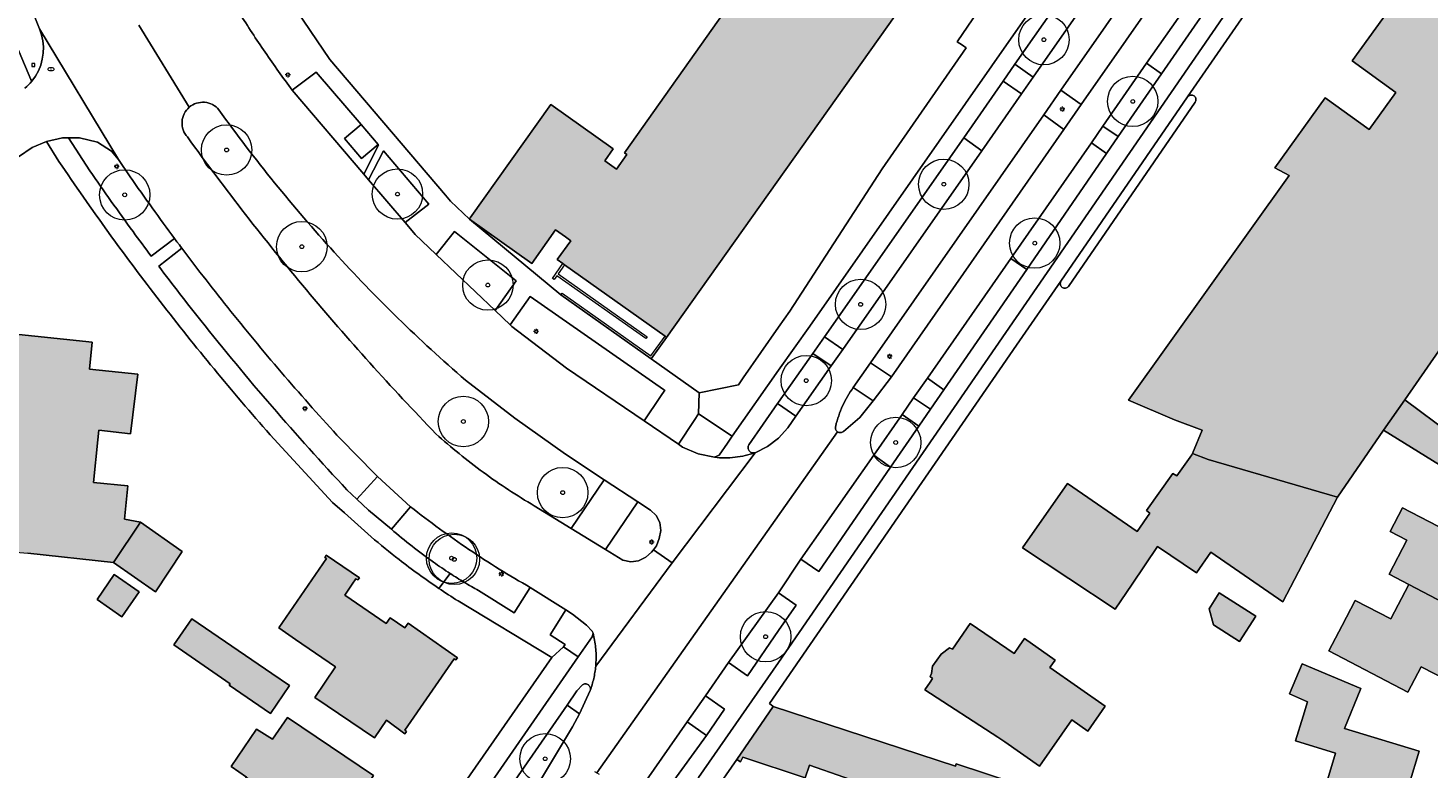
# Model space of a CAD drawing. Header units: metres. Extents: x 187482 to 189800, y 333582 to 335019.
# Tile 41 of 256: x 187926 to 188064, y 333859 to 333932. Entities that reach past the tile are written whole.
import ezdxf
from ezdxf.enums import TextEntityAlignment as Align

# ---------------------------------------------------------------- set-up
doc = ezdxf.new("R2010")
doc.units = ezdxf.units.M
doc.layers.get('0').update_dxf_attribs({"color": 252, "lineweight": 18})
for name, color, linetype, lineweight in [('B-WE-GR-BEPLANTING_CULTUUR_HEESTERS-GV', 252, 'Continuous', 18), ('B-WE-GR-BOOM-S', 252, 'Continuous', 18), ('B-WE-IE-MEUBILAIR-S', 252, 'Continuous', 18), ('B-WE-IE-TERREINAFSCHEIDING_KUNSTMATIG_MUUR-G', 252, 'IE-TERREINAFSCHEIDING_KUNSTMATIG-SO', 18), ('B-WE-OG-BEBOUWING-GV', 252, 'Continuous', 18), ('B-WE-OG-TERREIN_BEGROEID-GV', 252, 'Continuous', 18), ('B-WE-OG-TERREIN_ERF-GV', 252, 'Continuous', 18), ('B-WE-VH-GESLOTENVERHARDING_ASFALT-GV', 252, 'Continuous', 18), ('B-WE-VH-OPENVERHARDING_BETONSTRAATSTEEN-GV', 252, 'Continuous', 18), ('B-WE-VH-OPENVERHARDING_STRAATBAKSTEEN-GV', 252, 'Continuous', 18), ('B-WE-VH-OPENVERHARDING_TEGEL-GV', 252, 'Continuous', 18)]:
    doc.layers.add(name, color=color, linetype=linetype, lineweight=lineweight)
doc.layers.add('B-WE-OG-BEBOUWING-V', color=7, linetype='Continuous', lineweight=18, true_color=0xf0f0f0)
doc.styles.add('NLCS-ISO', font='NLCS-ISO.ttf')
doc.linetypes.add('IE-TERREINAFSCHEIDING_KUNSTMATIG-SO', pattern='A,4,[82,NLCS.SHX,S=0.75,R=90,X=0,Y=0],4,-2', length=10)

# ---------------------------------------------------------------- blocks, each defined once
blk = doc.blocks.new('SIE-MEUBILAIR_BORD_VERKEER-SO')
blk.add_lwpolyline([(-0.5625, -0.5625), (0.5625, -0.5625), (0.5625, 0.5625), (-0.5625, 0.5625)], close=True)
at = {"style": 'NLCS-ISO'}
blk.add_text('vb', height=0.75, dxfattribs=at).set_placement((0, 0), align=Align.MIDDLE_CENTER)
blk = doc.blocks.new('SIE-MEUBILAIR_PAAL_LICHTMAST-SO')
for points in [[(-0.62, 0), (-1, 0)], [(-0.71, 0.71), (-0.44, 0.44)], [(0, 1), (0, 0.62)], [(0.44, 0.44), (0.71, 0.71)], [(1, 0), (0.62, 0)], [(-0.71, -0.71), (-0.44, -0.44)], [(0, -0.62), (0, -1)], [(0.44, -0.44), (0.71, -0.71)]]:
    blk.add_lwpolyline(points)
blk.add_circle((0, 0), 0.5)
blk = doc.blocks.new('SIE-MEUBILAIR_PUT_RIOOLPUT-SO')
blk.add_ellipse((0, 0), major_axis=(1.25, 0), ratio=0.54)
at = {"style": 'NLCS-ISO'}
blk.add_text('ri', height=0.75, dxfattribs=at).set_placement((-0.04, 0.07), align=Align.MIDDLE_CENTER)
blk = doc.blocks.new('SGR-BOOM_GBKN-SO')
at = {"color": 0, "linetype": 'ByBlock', "lineweight": 18}
for radius in [2, 0.15]:
    blk.add_circle((0, 0), radius, dxfattribs=at)

msp = doc.modelspace()

# ---------------------------------------------------------------- hatches: boundary and pattern name
at = {"layer": 'B-WE-OG-BEBOUWING-V'}
h = msp.add_hatch(color=256, dxfattribs=at)
h.dxf.hatch_style = 1
h.paths.add_polyline_path([(187969.32, 333913.313), (187975.518, 333908.911), (187977.874, 333912.244), (187978.851, 333911.549), (187979.38, 333911.173), (187978.03, 333909.291), (187978.584, 333908.898), (187978.755, 333908.777), (187988.731, 333901.696), (187988.894, 333901.58), (188016.691, 333940.776), (188004.137, 333949.679), (187999.845, 333943.626), (188000.032, 333943.494), (188000.963, 333942.834), (187984.701, 333919.904), (187984.959, 333919.721), (187983.928, 333918.27), (187982.746, 333919.109), (187983.586, 333920.291), (187977.398, 333924.686), (187969.403, 333913.429)], flags=17)
h = msp.add_hatch(color=256, dxfattribs=at)
h.dxf.hatch_style = 1
h.paths.add_polyline_path([(188069.168, 333905.551), (188074.019, 333902.236), (188073.285, 333900.972), (188076.913, 333898.444), (188074.646, 333895.353), (188080.516, 333891.048), (188084.398, 333896.245), (188078.515, 333900.639), (188080.811, 333903.833), (188071.006, 333908.199)], flags=16)
h.paths.add_polyline_path([(188041.052, 333890.063), (188042.599, 333889.473), (188055.434, 333885.738), (188060.024, 333892.36), (188062.113, 333895.375), (188069.168, 333905.551), (188071.006, 333908.199), (188080.811, 333903.833), (188080.966, 333904.048), (188087.956, 333900.808), (188091.54, 333905.8), (188084.944, 333910.785), (188093.238, 333929.02), (188065.599, 333941.066), (188056.895, 333929.022), (188061.232, 333925.888), (188058.573, 333922.208), (188054.236, 333925.342), (188049.214, 333918.392), (188050.643, 333917.655), (188034.708, 333895.349), (188039.265, 333893.405), (188042.018, 333892.357)], flags=17)
h = msp.add_hatch(color=256, dxfattribs=at)
h.dxf.hatch_style = 1
h.paths.add_polyline_path([(188069.168, 333905.551), (188074.019, 333902.236), (188073.285, 333900.972), (188076.913, 333898.444), (188074.646, 333895.353), (188080.516, 333891.048), (188084.398, 333896.245), (188078.515, 333900.639), (188080.811, 333903.833), (188071.006, 333908.199)], flags=16)
h.paths.add_polyline_path([(188060.024, 333892.36), (188068.345, 333887.218), (188070.55, 333890.213), (188076.547, 333885.734), (188080.516, 333891.048), (188074.646, 333895.353), (188072.224, 333897.129), (188069.955, 333894.035), (188068.632, 333894.946), (188066.646, 333892.008), (188062.113, 333895.375)], flags=17)
h = msp.add_hatch(color=256, dxfattribs=at)
h.dxf.hatch_style = 1
h.paths.add_polyline_path([(187921.607, 333884.91), (187921.514, 333884.021), (187921.151, 333880.535), (187925.526, 333880.171), (187934.024, 333879.235), (187936.683, 333883.248), (187935.127, 333883.54), (187935.446, 333886.841), (187932.027, 333887.177), (187932.459, 333891.401), (187932.559, 333892.382), (187935.703, 333891.994), (187936.433, 333897.912), (187931.629, 333898.411), (187931.908, 333901.096), (187923.384, 333901.983)], flags=17)
h = msp.add_hatch(color=256, dxfattribs=at)
h.dxf.hatch_style = 1
h.paths.add_polyline_path([(188055.434, 333885.738), (188042.599, 333889.473), (188041.052, 333890.063), (188040.987, 333889.909), (188039.495, 333887.842), (188039.112, 333888.057), (188036.496, 333884.389), (188036.839, 333884.124), (188035.569, 333882.3), (188028.648, 333887.094), (188024.203, 333880.678), (188033.397, 333874.6), (188035.081, 333877.096), (188037.597, 333880.826), (188041.448, 333878.228), (188042.875, 333880.279), (188050.023, 333875.33)], flags=17)
h = msp.add_hatch(color=256, dxfattribs=at)
h.dxf.hatch_style = 1
h.paths.add_polyline_path([(188062.517, 333877.071), (188069.469, 333873.43), (188072.459, 333879.174), (188061.903, 333884.667), (188060.68, 333882.326), (188062.318, 333881.467), (188060.555, 333878.095)], flags=17)
h = msp.add_hatch(color=256, dxfattribs=at)
h.dxf.hatch_style = 1
h.paths.add_polyline_path([(187940.832, 333880.318), (187936.683, 333883.248), (187934.024, 333879.235), (187938.176, 333876.311)], flags=17)
h = msp.add_hatch(color=256, dxfattribs=at)
h.dxf.hatch_style = 1
h.paths.add_polyline_path([(187955.128, 333879.97), (187954.975, 333879.747), (187955.14, 333879.634), (187950.423, 333872.746), (187952.091, 333871.61), (187956.03, 333868.874), (187953.984, 333865.844), (187959.92, 333861.843), (187961.117, 333863.58), (187962.926, 333862.235), (187963.094, 333862.461), (187962.92, 333862.594), (187967.813, 333869.67), (187967.996, 333869.58), (187968.131, 333869.793), (187963.256, 333873.219), (187962.928, 333872.748), (187961.458, 333873.756), (187961.06, 333873.179), (187956.977, 333875.982), (187957.7, 333877.076), (187958.067, 333877.631), (187958.256, 333877.504), (187958.413, 333877.719)], flags=17)
h = msp.add_hatch(color=256, dxfattribs=at)
h.dxf.hatch_style = 1
h.paths.add_polyline_path([(187932.387, 333875.569), (187934.851, 333873.858), (187936.563, 333876.322), (187934.099, 333878.033)], flags=17)
h = msp.add_hatch(color=256, dxfattribs=at)
h.dxf.hatch_style = 1
h.paths.add_polyline_path([(188045.737, 333871.404), (188047.333, 333873.917), (188043.719, 333876.212), (188042.714, 333874.629), (188043.142, 333873.052)], flags=17)
h = msp.add_hatch(color=256, dxfattribs=at)
h.dxf.hatch_style = 1
h.paths.add_polyline_path([(188069.469, 333873.43), (188062.517, 333877.071), (188060.719, 333873.635), (188057.213, 333875.481), (188055.901, 333872.974), (188054.596, 333870.481), (188062.437, 333866.377), (188063.752, 333868.888), (188066.391, 333867.515)], flags=17)
h = msp.add_hatch(color=256, dxfattribs=at)
h.dxf.hatch_style = 1
h.paths.add_polyline_path([(187949.738, 333868.222), (187941.786, 333873.657), (187940.009, 333871.073), (187945.581, 333867.211), (187945.506, 333867.077), (187949.588, 333864.269), (187951.496, 333867.021)], flags=17)
h = msp.add_hatch(color=256, dxfattribs=at)
h.dxf.hatch_style = 1
h.paths.add_polyline_path([(188026.916, 333868.802), (188027.439, 333869.552), (188024.38, 333871.684), (188023.857, 333870.933), (188023.353, 333870.205), (188018.991, 333873.189), (188017.245, 333870.637), (188016.944, 333870.778), (188016.126, 333870.131), (188015.282, 333868.947), (188015.161, 333868.213), (188015.019, 333867.934), (188015.282, 333867.742), (188015.048, 333867.377), (188014.49, 333866.605), (188021.737, 333861.895), (188022.447, 333861.434), (188025.885, 333859.036), (188029.083, 333863.621), (188030.688, 333862.502), (188032.411, 333864.972)], flags=17)
h = msp.add_hatch(color=256, dxfattribs=at)
h.dxf.hatch_style = 1
h.paths.add_polyline_path([(188054.089, 333856.454), (188061.642, 333854.167), (188063.551, 333860.53), (188056.123, 333862.759), (188057.756, 333866.747), (188051.945, 333869.197), (188050.682, 333866.192), (188052.457, 333865.417), (188052.026, 333863.988), (188051.281, 333861.531), (188055.259, 333860.321)], flags=17)
h = msp.add_hatch(color=256, dxfattribs=at)
h.dxf.hatch_style = 1
h.paths.add_polyline_path([(188015.351, 333852.721), (188021.247, 333850.739), (188023.432, 333857.343), (188017.63, 333859.268), (188017.557, 333859.034), (187999.458, 333864.964), (187995.851, 333859.703), (187996.212, 333859.461), (187996.46, 333859.917), (188002.623, 333857.87), (188003.064, 333859.137), (188009.886, 333856.741), (188007.962, 333851.232), (188010.156, 333850.461), (188013.285, 333849.362), (188014.08, 333849.082)], flags=17)
h = msp.add_hatch(color=256, dxfattribs=at)
h.dxf.hatch_style = 1
h.paths.add_polyline_path([(187955.9, 333851.965), (187958.064, 333855.105), (187957.9, 333855.239), (187959.829, 333858.112), (187951.274, 333863.856), (187949.807, 333861.708), (187948.194, 333862.695), (187945.677, 333858.989), (187947.23, 333857.934)], flags=17)

# ---------------------------------------------------------------- linework, layer by layer
at = {"layer": 'B-WE-GR-BEPLANTING_CULTUUR_HEESTERS-GV', "flags": 128}
for points in [[(188033.576, 333943.167), (188023.447, 333928.677), (188025.249, 333927.397), (188035.352, 333941.851)], [(188032.178, 333922.526), (188033.693, 333921.5), (188037.991, 333927.741), (188036.508, 333928.794)], [(188004.565, 333901.649), (188006.371, 333900.39), (188020.168, 333920.103), (188018.369, 333921.393)], [(188023.036, 333909.413), (188024.614, 333908.319), (188032.523, 333919.818), (188031.03, 333920.887)], [(188003.394, 333899.978), (188000, 333895.141), (187999.904, 333895.004), (188000, 333894.938), (188001.722, 333893.759), (188005.206, 333898.741)], [(188014.757, 333897.543), (188013.395, 333895.592), (188015.075, 333894.45), (188016.399, 333896.375)], [(188013.902, 333892.765), (188012.26, 333893.936), (188009.434, 333889.891), (188011.112, 333888.703)], [(187995.041, 333869.302), (187996.909, 333868.001), (188000, 333872.487), (188001.733, 333875.002), (188000, 333876.225)], [(187971.603, 333854.385), (187973.417, 333853.128), (187976.564, 333857.982), (187979.569, 333862.924), (187980.257, 333864.225), (187979.016, 333865.079)], [(187990.944, 333863.436), (187992.834, 333862.067), (187994.63, 333864.69), (187992.764, 333866.01)]]:
    msp.add_lwpolyline(points, close=True, dxfattribs=at)
at = {"layer": 'B-WE-IE-TERREINAFSCHEIDING_KUNSTMATIG_MUUR-G', "ltscale": 0.2, "flags": 128}
for points in [[(187978.755, 333908.777), (187978.146, 333907.886), (187986.961, 333901.643), (187986.821, 333901.459), (187978.016, 333907.69), (187977.745, 333907.312), (187977.577, 333907.43), (187978.584, 333908.898)], [(187978.409, 333905.808), (187978.524, 333905.97), (187987.324, 333899.748), (187988.731, 333901.696)], [(187978.409, 333905.808), (187987.369, 333899.439), (187988.894, 333901.58)]]:
    msp.add_lwpolyline(points, dxfattribs=at)
at = {"layer": 'B-WE-OG-BEBOUWING-GV', "flags": 128}
for points in [[(187969.32, 333913.313), (187975.518, 333908.911), (187977.874, 333912.244), (187978.851, 333911.549), (187979.38, 333911.173), (187978.03, 333909.291), (187978.584, 333908.898), (187978.755, 333908.777), (187988.731, 333901.696), (187988.894, 333901.58), (188016.691, 333940.776), (188004.137, 333949.679), (187999.845, 333943.626), (188000.032, 333943.494), (188000.963, 333942.834), (187984.701, 333919.904), (187984.959, 333919.721), (187983.928, 333918.27), (187982.746, 333919.109), (187983.586, 333920.291), (187977.398, 333924.686), (187969.403, 333913.429)], [(188041.052, 333890.063), (188042.599, 333889.473), (188055.434, 333885.738), (188060.024, 333892.36), (188062.113, 333895.375), (188069.168, 333905.551), (188071.006, 333908.199), (188080.811, 333903.833), (188080.966, 333904.048), (188087.956, 333900.808), (188091.54, 333905.8), (188084.944, 333910.785), (188093.238, 333929.02), (188065.599, 333941.066), (188056.895, 333929.022), (188061.232, 333925.888), (188058.573, 333922.208), (188054.236, 333925.342), (188049.214, 333918.392), (188050.643, 333917.655), (188034.708, 333895.349), (188039.265, 333893.405), (188042.018, 333892.357)], [(187921.607, 333884.91), (187921.514, 333884.021), (187921.151, 333880.535), (187925.526, 333880.171), (187934.024, 333879.235), (187936.683, 333883.248), (187935.127, 333883.54), (187935.446, 333886.841), (187932.027, 333887.177), (187932.459, 333891.401), (187932.559, 333892.382), (187935.703, 333891.994), (187936.433, 333897.912), (187931.629, 333898.411), (187931.908, 333901.096), (187923.384, 333901.983)], [(188060.024, 333892.36), (188068.345, 333887.218), (188070.55, 333890.213), (188076.547, 333885.734), (188080.516, 333891.048), (188074.646, 333895.353), (188072.224, 333897.129), (188069.955, 333894.035), (188068.632, 333894.946), (188066.646, 333892.008), (188062.113, 333895.375)], [(188055.434, 333885.738), (188042.599, 333889.473), (188041.052, 333890.063), (188040.987, 333889.909), (188039.495, 333887.842), (188039.112, 333888.057), (188036.496, 333884.389), (188036.839, 333884.124), (188035.569, 333882.3), (188028.648, 333887.094), (188024.203, 333880.678), (188033.397, 333874.6), (188035.081, 333877.096), (188037.597, 333880.826), (188041.448, 333878.228), (188042.875, 333880.279), (188050.023, 333875.33)], [(188062.517, 333877.071), (188069.469, 333873.43), (188072.459, 333879.174), (188061.903, 333884.667), (188060.68, 333882.326), (188062.318, 333881.467), (188060.555, 333878.095)], [(187940.832, 333880.318), (187936.683, 333883.248), (187934.024, 333879.235), (187938.176, 333876.311)], [(187955.128, 333879.97), (187954.975, 333879.747), (187955.14, 333879.634), (187950.423, 333872.746), (187952.091, 333871.61), (187956.03, 333868.874), (187953.984, 333865.844), (187959.92, 333861.843), (187961.117, 333863.58), (187962.926, 333862.235), (187963.094, 333862.461), (187962.92, 333862.594), (187967.813, 333869.67), (187967.996, 333869.58), (187968.131, 333869.793), (187963.256, 333873.219), (187962.928, 333872.748), (187961.458, 333873.756), (187961.06, 333873.179), (187956.977, 333875.982), (187957.7, 333877.076), (187958.067, 333877.631), (187958.256, 333877.504), (187958.413, 333877.719)], [(187932.387, 333875.569), (187934.851, 333873.858), (187936.563, 333876.322), (187934.099, 333878.033)], [(188045.737, 333871.404), (188047.333, 333873.917), (188043.719, 333876.212), (188042.714, 333874.629), (188043.142, 333873.052)], [(188069.469, 333873.43), (188062.517, 333877.071), (188060.719, 333873.635), (188057.213, 333875.481), (188055.901, 333872.974), (188054.596, 333870.481), (188062.437, 333866.377), (188063.752, 333868.888), (188066.391, 333867.515)], [(187949.738, 333868.222), (187941.786, 333873.657), (187940.009, 333871.073), (187945.581, 333867.211), (187945.506, 333867.077), (187949.588, 333864.269), (187951.496, 333867.021)], [(188026.916, 333868.802), (188027.439, 333869.552), (188024.38, 333871.684), (188023.857, 333870.933), (188023.353, 333870.205), (188018.991, 333873.189), (188017.245, 333870.637), (188016.944, 333870.778), (188016.126, 333870.131), (188015.282, 333868.947), (188015.161, 333868.213), (188015.019, 333867.934), (188015.282, 333867.742), (188015.048, 333867.377), (188014.49, 333866.605), (188021.737, 333861.895), (188022.447, 333861.434), (188025.885, 333859.036), (188029.083, 333863.621), (188030.688, 333862.502), (188032.411, 333864.972)], [(188054.089, 333856.454), (188061.642, 333854.167), (188063.551, 333860.53), (188056.123, 333862.759), (188057.756, 333866.747), (188051.945, 333869.197), (188050.682, 333866.192), (188052.457, 333865.417), (188052.026, 333863.988), (188051.281, 333861.531), (188055.259, 333860.321)], [(188015.351, 333852.721), (188021.247, 333850.739), (188023.432, 333857.343), (188017.63, 333859.268), (188017.557, 333859.034), (187999.458, 333864.964), (187995.851, 333859.703), (187996.212, 333859.461), (187996.46, 333859.917), (188002.623, 333857.87), (188003.064, 333859.137), (188009.886, 333856.741), (188007.962, 333851.232), (188010.156, 333850.461), (188013.285, 333849.362), (188014.08, 333849.082)], [(187955.9, 333851.965), (187958.064, 333855.105), (187957.9, 333855.239), (187959.829, 333858.112), (187951.274, 333863.856), (187949.807, 333861.708), (187948.194, 333862.695), (187945.677, 333858.989), (187947.23, 333857.934)]]:
    msp.add_lwpolyline(points, close=True, dxfattribs=at)
at = {"layer": 'B-WE-OG-TERREIN_BEGROEID-GV'}
for points in [[(187926.678, 333932.188, -0.0038809), (187925.61, 333934.853)], [(187941.538, 333924.415, 0.1001185), (187941.036, 333923.77)], [(187942.25, 333924.815, 0.098719), (187941.538, 333924.415)], [(187943.062, 333924.907, 0.0983757), (187942.25, 333924.815)], [(187943.846, 333924.676, 0.1010155), (187943.062, 333924.907)], [(187944.479, 333924.16, 0.1002003), (187943.846, 333924.676)], [(187940.824, 333922.981, 0.1001047), (187940.935, 333922.172)], [(187941.036, 333923.77, 0.0988726), (187940.824, 333922.981)], [(187949.991, 333916.929, -0.0146724), (187944.479, 333924.16)], [(187940.935, 333922.172, 0.0993099), (187941.351, 333921.469)], [(187941.351, 333921.469, 0.009072), (187947.115, 333913.777)], [(187931.679, 333918.107, 0.0067574), (187935.959, 333912.076)], [(187940.081, 333911.39, -0.0075371), (187935.666, 333917.525)], [(187955.916, 333910.033, -0.0145904), (187949.991, 333916.929)], [(187947.115, 333913.777, 0.0090339), (187953.151, 333906.297)], [(187935.959, 333912.076, 0.0030193), (187937.768, 333909.626)], [(187945.665, 333904.159, -0.0080306), (187940.797, 333910.432)], [(187962.234, 333903.494, -0.014547), (187955.916, 333910.033)], [(187938.514, 333908.633, 0.0060303), (187942.681, 333903.252)], [(187953.151, 333906.297, 0.0088484), (187959.451, 333899.039)], [(187950.996, 333897.737, -0.0084062), (187945.665, 333904.159)], [(187942.681, 333903.252, 0.0100534), (187949.757, 333894.709)], [(187968.923, 333897.336, -0.014709), (187962.234, 333903.494)], [(187959.451, 333899.039, 0.0090509), (187966.008, 333892.011)], [(187956.541, 333891.498, -0.0084866), (187950.996, 333897.737)], [(187949.757, 333894.709, 0.0100844), (187957.176, 333886.462)], [(187966.008, 333892.011, 0.0126731), (187968.31, 333890.041)], [(187968.31, 333890.041, 0.0129366), (187970.708, 333888.188)], [(187970.708, 333888.188, 0.0128145), (187973.196, 333886.458)], [(187973.196, 333886.458, 0.0126274), (187975.767, 333884.854)], [(187966.348, 333882.594, -0.009766), (187963.499, 333884.768)], [(187961.595, 333882.547, 0.0131576), (187963.633, 333880.858)], [(187969.279, 333880.533, -0.0095352), (187966.348, 333882.594)], [(187963.633, 333880.858, 0.0126976), (187965.755, 333879.277)], [(187972.287, 333878.587, -0.0097599), (187969.279, 333880.533)], [(187965.755, 333879.277, 0.0057903), (187966.582, 333878.706)], [(187966.582, 333878.706, 0.0044138), (187967.42, 333878.15)], [(187975.369, 333876.759, -0.0097633), (187972.287, 333878.587)], [(187967.42, 333878.15, 0.004393), (187968.112, 333877.709)], [(187968.112, 333877.709, 0.0033486), (187968.812, 333877.279)], [(187968.812, 333877.279, 0.0043858), (187969.518, 333876.86)], [(187969.518, 333876.86, 0.0037773), (187970.231, 333876.453)]]:
    msp.add_lwpolyline(points, format="xyb", dxfattribs=at)
at = {"layer": 'B-WE-OG-TERREIN_BEGROEID-GV', "flags": 128}
for points in [[(187923.774, 333932.039), (187925.835, 333927.168), (187925.911, 333926.989), (187926.27, 333927.486), (187926.567, 333928.022), (187926.798, 333928.589), (187926.959, 333929.181), (187927.049, 333929.787), (187927.065, 333930.4), (187927.008, 333931.01), (187926.878, 333931.609), (187926.678, 333932.188)], [(187935.666, 333917.525), (187934.516, 333919.244), (187933.83, 333920.048), (187932.436, 333920.95), (187930.661, 333921.378), (187929.559, 333921.372), (187931.679, 333918.107)], [(187937.768, 333909.626), (187940.081, 333911.39)], [(187940.797, 333910.432), (187938.514, 333908.633)], [(187979.411, 333882.618), (187982.699, 333887.448), (187978.87, 333889.999), (187973.827, 333893.573), (187968.923, 333897.336)], [(187957.176, 333886.462), (187958.162, 333885.529), (187960.221, 333887.775), (187959.931, 333888.041), (187956.541, 333891.498)], [(187963.499, 333884.768), (187961.595, 333882.547)], [(187975.767, 333884.854), (187979.411, 333882.618)], [(187970.231, 333876.453), (187973.763, 333874.236), (187975.369, 333876.759)]]:
    msp.add_lwpolyline(points, dxfattribs=at)
for points in [[(187951.756, 333926.101), (187958.846, 333917.781), (187960.319, 333920.655), (187960.27, 333920.712), (187958.637, 333919.32), (187956.943, 333921.308), (187958.576, 333922.7), (187954.137, 333927.908)], [(187962.938, 333912.98), (187965.301, 333914.808), (187960.809, 333920.079), (187959.317, 333917.229)], [(187971.885, 333904.235), (187973.952, 333907.191), (187967.847, 333912.074), (187966.035, 333909.807)], [(187973.378, 333902.813), (187973.543, 333902.656), (187978.959, 333898.508), (187986.674, 333893.282), (187988.287, 333895.707), (187988.698, 333896.324), (187988.572, 333896.412), (187975.361, 333905.65)], [(187995.4, 333891.762), (187992.07, 333893.991), (187991.639, 333893.322), (187990.055, 333890.99), (187990.478, 333890.7), (187992.005, 333890.027), (187993.637, 333889.676), (187994.091, 333889.897), (187994.931, 333891.094)], [(187986.021, 333885.268), (187982.819, 333880.53), (187984.558, 333879.461), (187985.331, 333879.311), (187986.111, 333879.42), (187986.819, 333879.752), (187987.402, 333880.272), (187987.591, 333880.509), (187987.899, 333880.895), (187988.161, 333881.628), (187988.301, 333882.418), (187988.211, 333883.195), (187987.848, 333883.889), (187987.283, 333884.432)], [(187978.652, 333870.861), (187980.114, 333869.868), (187981.507, 333871.874), (187981.588, 333872.225), (187981.504, 333872.41), (187980.948, 333873.01), (187979.552, 333874.119), (187978.88, 333874.54), (187977.329, 333872.053), (187978.829, 333871.097)]]:
    msp.add_lwpolyline(points, close=True, dxfattribs=at)
at = {"layer": 'B-WE-OG-TERREIN_ERF-GV', "flags": 128}
for points in [[(188065.695, 333961.069), (188065.628, 333961.004), (188065.561, 333960.937), (188065.496, 333960.869), (188065.432, 333960.8), (188065.369, 333960.73), (188065.307, 333960.659), (188064.427, 333959.371), (188080.751, 333948.176), (188082.876, 333946.719), (188079.022, 333939.779), (188076.845, 333941.142), (188074.013, 333941.519), (188072.476, 333942.167), (188070.403, 333943.627), (188068.024, 333940.454), (188065.349, 333941.239), (188056.932, 333947.078), (188048.1, 333934.879), (188047.557, 333935.25), (188047.401, 333935.385), (188040.576, 333925.436)], [(188016.691, 333940.776), (187988.894, 333901.58), (187987.369, 333899.439), (187992.113, 333896.067), (187996.015, 333896.881), (187996.498, 333897.573), (188000, 333902.594), (188001.101, 333904.172), (188010.277, 333918.297), (188018.617, 333930.306), (188018.228, 333930.576), (188017.729, 333930.923), (188028.185, 333946.311)], [(187949.626, 333937.825), (187955.488, 333929.154), (187966.971, 333915.68), (187967.456, 333915.111), (187969.32, 333913.313), (187969.403, 333913.429), (187977.398, 333924.686), (187983.586, 333920.291), (187982.746, 333919.109), (187983.928, 333918.27), (187984.959, 333919.721), (187984.701, 333919.904), (188000.963, 333942.834)], [(188068.345, 333887.218), (188060.024, 333892.36), (188055.434, 333885.738), (188050.023, 333875.33), (188042.875, 333880.279), (188041.448, 333878.228), (188037.597, 333880.826), (188035.081, 333877.096), (188033.397, 333874.6), (188024.203, 333880.678), (188028.648, 333887.094), (188035.569, 333882.3), (188036.839, 333884.124), (188036.496, 333884.389), (188039.112, 333888.057), (188039.495, 333887.842), (188040.987, 333889.909), (188041.052, 333890.063), (188042.018, 333892.357), (188039.265, 333893.405), (188034.708, 333895.349), (188050.643, 333917.655), (188049.214, 333918.392), (188054.236, 333925.342), (188058.573, 333922.208), (188061.232, 333925.888), (188056.895, 333929.022), (188065.599, 333941.066)], [(188040.576, 333925.436), (188028.013, 333907.146)], [(188041.313, 333924.905), (188028.762, 333906.644)], [(188028.762, 333906.644), (188041.313, 333924.905)], [(187928.611, 333919.027), (187927.381, 333921.002), (187925.956, 333920.412), (187924.612, 333919.486)], [(188028.013, 333907.146), (188023.614, 333900.798), (187999.103, 333865.251), (187999.458, 333864.964), (188017.557, 333859.034), (188017.63, 333859.268), (188023.432, 333857.343)], [(187923.384, 333901.983), (187931.908, 333901.096), (187931.629, 333898.411), (187936.433, 333897.912), (187935.703, 333891.994), (187932.559, 333892.382), (187932.459, 333891.401), (187932.027, 333887.177), (187935.446, 333886.841), (187935.127, 333883.54), (187936.683, 333883.248), (187940.832, 333880.318), (187938.176, 333876.311), (187934.024, 333879.235), (187925.526, 333880.171)], [(187956.929, 333884.176), (187955.75, 333885.186), (187949.555, 333891.922)], [(187918.784, 333784.445), (187928.888, 333798.855), (187931.884, 333802.777), (187943.356, 333819.895), (187943.274, 333819.967), (187952.89, 333834.211), (187957.898, 333841.629), (187977.518, 333869.808), (187968.197, 333875.418), (187967.956, 333875.572), (187967.716, 333875.726), (187967.476, 333875.882), (187967.237, 333876.038), (187966.998, 333876.195), (187966.76, 333876.353), (187966.523, 333876.513), (187966.286, 333876.673)]]:
    msp.add_lwpolyline(points, dxfattribs=at)
at = {"layer": 'B-WE-OG-TERREIN_ERF-GV'}
for points in [[(188040.576, 333925.436, -0.1998266), (188040.872, 333925.625)], [(188040.872, 333925.625, 0.1998266), (188040.576, 333925.436)], [(188040.872, 333925.625, -0.1991422), (188041.214, 333925.547)], [(188041.214, 333925.547, 0.1991422), (188040.872, 333925.625)], [(188041.214, 333925.547, -0.2039044), (188041.399, 333925.247)], [(188041.399, 333925.247, 0.2039044), (188041.214, 333925.547)], [(188041.399, 333925.247, -0.1994544), (188041.313, 333924.905)], [(188041.313, 333924.905, 0.1994544), (188041.399, 333925.247)], [(187933.519, 333912.003, -0.0080308), (187928.611, 333919.027)], [(187938.649, 333905.139, -0.0081688), (187933.519, 333912.003)], [(188027.953, 333906.812, -0.1976797), (188028.013, 333907.146)], [(188028.013, 333907.146, 0.1976797), (188027.953, 333906.812)], [(188028.143, 333906.53, -0.1990245), (188027.953, 333906.812)], [(188027.953, 333906.812, 0.1990245), (188028.143, 333906.53)], [(188028.476, 333906.461, -0.194916), (188028.143, 333906.53)], [(188028.143, 333906.53, 0.194916), (188028.476, 333906.461)], [(188028.762, 333906.644, -0.1935905), (188028.476, 333906.461)], [(188028.476, 333906.461, 0.1935905), (188028.762, 333906.644)], [(187943.996, 333898.443, -0.0078917), (187938.649, 333905.139)], [(187949.555, 333891.922, -0.0081139), (187943.996, 333898.443)], [(187959.587, 333881.788, -0.011899), (187956.929, 333884.176)], [(187962.355, 333879.529, -0.012111), (187959.587, 333881.788)], [(187964.297, 333878.069, -0.0082318), (187962.355, 333879.529)], [(187966.286, 333876.673, -0.0079899), (187964.297, 333878.069)]]:
    msp.add_lwpolyline(points, format="xyb", dxfattribs=at)
at = {"layer": 'B-WE-OG-TERREIN_ERF-GV', "flags": 128}
for points in [[(187987.369, 333899.439), (187988.894, 333901.58), (187988.731, 333901.696), (187978.755, 333908.777), (187978.584, 333908.898), (187978.03, 333909.291), (187979.38, 333911.173), (187978.851, 333911.549), (187977.874, 333912.244), (187975.518, 333908.911), (187969.32, 333913.313), (187978.409, 333905.808)], [(188074.646, 333895.353), (188076.913, 333898.444), (188073.285, 333900.972), (188074.019, 333902.236), (188069.168, 333905.551), (188062.113, 333895.375), (188066.646, 333892.008), (188068.632, 333894.946), (188069.955, 333894.035), (188072.224, 333897.129)], [(188062.517, 333877.071), (188060.555, 333878.095), (188062.318, 333881.467), (188060.68, 333882.326), (188061.903, 333884.667), (188072.459, 333879.174), (188069.469, 333873.43), (188066.391, 333867.515), (188063.752, 333868.888), (188062.437, 333866.377), (188054.596, 333870.481), (188055.901, 333872.974), (188057.213, 333875.481), (188060.719, 333873.635)], [(187955.14, 333879.634), (187954.975, 333879.747), (187955.128, 333879.97), (187958.413, 333877.719), (187958.256, 333877.504), (187958.067, 333877.631), (187957.7, 333877.076), (187956.977, 333875.982), (187961.06, 333873.179), (187961.458, 333873.756), (187962.928, 333872.748), (187963.256, 333873.219), (187968.131, 333869.793), (187967.996, 333869.58), (187967.813, 333869.67), (187962.92, 333862.594), (187963.094, 333862.461), (187962.926, 333862.235), (187961.117, 333863.58), (187959.92, 333861.843), (187953.984, 333865.844), (187956.03, 333868.874), (187952.091, 333871.61), (187950.423, 333872.746)], [(187936.563, 333876.322), (187934.851, 333873.858), (187932.387, 333875.569), (187934.099, 333878.033)], [(188045.737, 333871.404), (188043.142, 333873.052), (188042.714, 333874.629), (188043.719, 333876.212), (188047.333, 333873.917)], [(187951.496, 333867.021), (187949.588, 333864.269), (187945.506, 333867.077), (187945.581, 333867.211), (187940.009, 333871.073), (187941.786, 333873.657), (187949.738, 333868.222)], [(188021.737, 333861.895), (188014.49, 333866.605), (188015.048, 333867.377), (188015.282, 333867.742), (188015.019, 333867.934), (188015.161, 333868.213), (188015.282, 333868.947), (188016.126, 333870.131), (188016.944, 333870.778), (188017.245, 333870.637), (188018.991, 333873.189), (188023.353, 333870.205), (188023.857, 333870.933), (188024.38, 333871.684), (188027.439, 333869.552), (188026.916, 333868.802), (188032.411, 333864.972), (188030.688, 333862.502), (188029.083, 333863.621), (188025.885, 333859.036), (188022.447, 333861.434)], [(188054.089, 333856.454), (188055.259, 333860.321), (188051.281, 333861.531), (188052.026, 333863.988), (188052.457, 333865.417), (188050.682, 333866.192), (188051.945, 333869.197), (188057.756, 333866.747), (188056.123, 333862.759), (188063.551, 333860.53), (188061.642, 333854.167), (188059.774, 333847.938), (188052.962, 333849.982), (188052.077, 333847.173), (188047.292, 333848.694), (188048.174, 333851.419), (188048.974, 333854.064), (188052.998, 333852.85)], [(187945.677, 333858.989), (187948.194, 333862.695), (187949.807, 333861.708), (187951.274, 333863.856), (187959.829, 333858.112), (187957.9, 333855.239), (187958.064, 333855.105), (187955.9, 333851.965), (187953.709, 333848.787), (187953.482, 333848.916), (187951.583, 333846.018), (187942.952, 333851.673), (187947.23, 333857.934)], [(188007.962, 333851.232), (188009.886, 333856.741), (188003.064, 333859.137), (188002.623, 333857.87), (187996.46, 333859.917), (187996.212, 333859.461), (187995.851, 333859.703), (187993.498, 333856.316), (187998.221, 333854.652), (187996.152, 333850.484), (187998.668, 333849.237), (187998.098, 333847.624), (188003.098, 333846.022), (188003.617, 333847.511), (188005.247, 333852.187)]]:
    msp.add_lwpolyline(points, close=True, dxfattribs=at)
at = {"layer": 'B-WE-VH-GESLOTENVERHARDING_ASFALT-GV', "flags": 128}
for points in [[(188007.408, 333896.597), (188009.118, 333899.069), (188026.297, 333923.653), (188027.984, 333926.1), (188046.087, 333952.019), (188047.805, 333954.477), (188062.907, 333976.156), (188060.486, 333977.865), (188059.737, 333976.79), (188057.227, 333973.187), (188053.188, 333967.422), (188051.458, 333964.937), (188048.76, 333961.063), (188045.333, 333956.132), (188043.732, 333953.842), (188039.708, 333948.113), (188038.841, 333946.866), (188035.352, 333941.851), (188025.249, 333927.397)], [(188014.757, 333897.543), (188023.036, 333909.413), (188031.03, 333920.887), (188032.178, 333922.526), (188036.508, 333928.794), (188043.65, 333938.991), (188050.815, 333949.231), (188051.953, 333950.893), (188059.707, 333961.918), (188067.423, 333972.968), (188064.955, 333974.711), (188049.823, 333953.044), (188048.11, 333950.603), (188030.022, 333924.681), (188028.295, 333922.206), (188011.19, 333897.679), (188009.391, 333895.272), (188008.053, 333893.628), (188006.449, 333892.241)], [(187924.612, 333919.486), (187925.956, 333920.412), (187927.381, 333921.002), (187928.95, 333921.368), (187929.559, 333921.372), (187930.661, 333921.378), (187932.436, 333920.95), (187933.83, 333920.048), (187934.516, 333919.244), (187926.678, 333932.188)], [(187926.678, 333932.188), (187926.878, 333931.609), (187927.008, 333931.01), (187927.065, 333930.4), (187927.049, 333929.787), (187926.959, 333929.181), (187926.798, 333928.589), (187926.567, 333928.022), (187926.27, 333927.486), (187925.911, 333926.989)], [(187926.678, 333932.188), (187934.516, 333919.244), (187935.666, 333917.525)], [(187936.524, 333932.549), (187941.538, 333924.415)], [(187941.538, 333924.415), (187936.524, 333932.549)], [(188025.249, 333927.397), (188024.104, 333925.738), (188020.168, 333920.103), (188006.371, 333900.39), (188005.206, 333898.741), (188001.722, 333893.759), (188000.912, 333892.601), (188000, 333891.577), (187998.905, 333890.743), (187997.671, 333890.135), (187989.456, 333879.22), (187981.854, 333868.942)], [(187993.637, 333889.676), (187992.005, 333890.027), (187990.478, 333890.7), (187990.055, 333890.99), (187986.674, 333893.282), (187978.959, 333898.508), (187973.543, 333902.656), (187973.378, 333902.813), (187971.885, 333904.235), (187966.035, 333909.807), (187966.012, 333909.829), (187963.95, 333911.793), (187963.302, 333912.553), (187962.938, 333912.98), (187959.317, 333917.229), (187958.846, 333917.781), (187951.756, 333926.101)], [(187940.081, 333911.39), (187940.317, 333911.074), (187940.553, 333910.758), (187940.675, 333910.595), (187940.797, 333910.432)], [(187962.022, 333828.347), (187965.382, 333826.124), (187968.212, 333830.358), (187972.593, 333836.912), (187974.841, 333840.234), (187975.958, 333841.865), (187979.031, 333846.378), (187982.507, 333851.335), (187985.903, 333856.215), (187990.944, 333863.436), (187992.764, 333866.01), (187995.041, 333869.302), (188000, 333876.225), (188002.211, 333879.57), (188009.434, 333889.891), (188012.26, 333893.936), (188013.395, 333895.592), (188014.757, 333897.543)], [(187968.923, 333897.336), (187973.827, 333893.573), (187978.87, 333889.999), (187982.699, 333887.448), (187986.021, 333885.268), (187987.283, 333884.432), (187987.848, 333883.889), (187988.211, 333883.195), (187988.301, 333882.418), (187988.161, 333881.628), (187987.899, 333880.895), (187987.591, 333880.509), (187989.456, 333879.22), (187997.671, 333890.135)], [(187956.541, 333891.498), (187959.931, 333888.041), (187960.221, 333887.775), (187963.499, 333884.768)], [(187981.752, 333858.506), (187981.963, 333858.371), (188005.841, 333892.213)], [(188005.841, 333892.213), (187981.963, 333858.371), (187982.183, 333858.23)], [(187981.884, 333869.358), (187981.878, 333869.254), (187981.871, 333869.15), (187981.863, 333869.046), (187981.854, 333868.942), (187989.456, 333879.22), (187987.591, 333880.509), (187987.402, 333880.272), (187986.819, 333879.752), (187986.111, 333879.42), (187985.331, 333879.311), (187984.558, 333879.461), (187982.819, 333880.53), (187979.411, 333882.618), (187975.767, 333884.854)], [(187975.369, 333876.759), (187978.88, 333874.54), (187979.552, 333874.119), (187980.948, 333873.01), (187981.504, 333872.41), (187981.588, 333872.225)], [(187981.305, 333866.534), (187980.257, 333864.225), (187979.569, 333862.924), (187976.564, 333857.982), (187973.417, 333853.128), (187970.333, 333848.62), (187968.963, 333846.692), (187967.82, 333845.027), (187963.556, 333838.857), (187959.402, 333832.882), (187958.052, 333830.897), (187961.556, 333828.665)]]:
    msp.add_lwpolyline(points, dxfattribs=at)
at = {"layer": 'B-WE-VH-GESLOTENVERHARDING_ASFALT-GV'}
for points in [[(187925.61, 333934.853, 0.0038809), (187926.678, 333932.188)], [(187949.059, 333929.876, -0.0104022), (187946.521, 333933.759)], [(187951.756, 333926.101, -0.0104736), (187949.059, 333929.876)], [(187925.911, 333926.989, -0.0478243), (187925.235, 333926.306)], [(187941.036, 333923.77, -0.1001185), (187941.538, 333924.415)], [(187941.538, 333924.415, -0.098719), (187942.25, 333924.815)], [(187942.25, 333924.815, -0.0983757), (187943.062, 333924.907)], [(187943.062, 333924.907, -0.1010155), (187943.846, 333924.676)], [(187943.846, 333924.676, -0.1002003), (187944.479, 333924.16)], [(187940.935, 333922.172, -0.1001047), (187940.824, 333922.981)], [(187940.824, 333922.981, -0.0988726), (187941.036, 333923.77)], [(187944.479, 333924.16, 0.0146724), (187949.991, 333916.929)], [(187941.351, 333921.469, -0.0993099), (187940.935, 333922.172)], [(187947.115, 333913.777, -0.009072), (187941.351, 333921.469)], [(187935.666, 333917.525, 0.0075371), (187940.081, 333911.39)], [(187949.991, 333916.929, 0.0145904), (187955.916, 333910.033)], [(187953.151, 333906.297, -0.0090339), (187947.115, 333913.777)], [(187940.797, 333910.432, 0.0080306), (187945.665, 333904.159)], [(187955.916, 333910.033, 0.014547), (187962.234, 333903.494)], [(187959.451, 333899.039, -0.0088484), (187953.151, 333906.297)], [(187945.665, 333904.159, 0.0084062), (187950.996, 333897.737)], [(187962.234, 333903.494, 0.014709), (187968.923, 333897.336)], [(187966.008, 333892.011, -0.0090509), (187959.451, 333899.039)], [(187950.996, 333897.737, 0.0084866), (187956.541, 333891.498)], [(188006.837, 333895.713, -0.0239802), (188007.408, 333896.597)], [(188006.352, 333894.779, -0.0246501), (188006.837, 333895.713)], [(188005.661, 333892.794, -0.0237622), (188005.959, 333893.803)], [(188005.959, 333893.803, -0.0238278), (188006.352, 333894.779)], [(188005.63, 333892.634, -0.0806453), (188005.661, 333892.794)], [(188005.652, 333892.473, -0.0861984), (188005.63, 333892.634)], [(188005.725, 333892.327, -0.0876719), (188005.652, 333892.473)], [(187968.31, 333890.041, -0.0126731), (187966.008, 333892.011)], [(188005.841, 333892.213, -0.08695), (188005.725, 333892.327)], [(188005.988, 333892.142, -0.0739965), (188005.841, 333892.213)], [(188006.15, 333892.123, -0.080587), (188005.988, 333892.142)], [(188006.309, 333892.157, -0.0760303), (188006.15, 333892.123)], [(188006.449, 333892.241, -0.0882368), (188006.309, 333892.157)], [(187970.708, 333888.188, -0.0129366), (187968.31, 333890.041)], [(187994.659, 333889.62, -0.0274222), (187993.637, 333889.676)], [(187995.68, 333889.679, -0.0283654), (187994.659, 333889.62)], [(187996.688, 333889.851, -0.0279789), (187995.68, 333889.679)], [(187997.671, 333890.135, -0.0287312), (187996.688, 333889.851)], [(187973.196, 333886.458, -0.0128145), (187970.708, 333888.188)], [(187975.767, 333884.854, -0.0126274), (187973.196, 333886.458)], [(187963.499, 333884.768, 0.009766), (187966.348, 333882.594)], [(187966.348, 333882.594, 0.0095352), (187969.279, 333880.533)], [(187969.279, 333880.533, 0.0097599), (187972.287, 333878.587)], [(187972.287, 333878.587, 0.0097633), (187975.369, 333876.759)], [(187981.588, 333872.225, -0.0379997), (187981.846, 333870.803)], [(187981.846, 333870.803, -0.0373626), (187981.884, 333869.358)], [(187981.854, 333868.942, -0.0164352), (187981.776, 333868.328)], [(187981.658, 333867.72, -0.0184118), (187981.501, 333867.121)], [(187981.776, 333868.328, -0.0164656), (187981.658, 333867.72)], [(187981.501, 333867.121, -0.0168623), (187981.305, 333866.534)]]:
    msp.add_lwpolyline(points, format="xyb", dxfattribs=at)
at = {"layer": 'B-WE-VH-OPENVERHARDING_BETONSTRAATSTEEN-GV', "flags": 128}
for points in [[(188018.369, 333921.393), (188022.284, 333926.993), (188023.447, 333928.677), (188033.576, 333943.167), (188037.046, 333948.129), (188038.486, 333950.19), (188041.91, 333955.095), (188043.529, 333957.415), (188046.958, 333962.328), (188049.688, 333966.239), (188051.956, 333969.484), (188057.942, 333978.062), (188058.674, 333979.113), (188057.184, 333980.161), (188050.454, 333970.483), (188021.158, 333928.543), (188003.084, 333902.707), (188000, 333898.314), (187995.4, 333891.762), (187994.931, 333891.094), (187994.091, 333889.897), (187993.637, 333889.676)], [(187992.062, 333857.916), (188000, 333869.323), (188062.537, 333960.166)], [(188045.054, 333937.997), (188037.991, 333927.741), (188033.693, 333921.5), (188032.523, 333919.818), (188024.614, 333908.319), (188016.399, 333896.375), (188015.075, 333894.45), (188013.902, 333892.765), (188011.112, 333888.703), (188004.003, 333878.353), (188002.211, 333879.57), (188000, 333876.225), (188001.733, 333875.002), (188000, 333872.487), (187996.909, 333868.001), (187995.041, 333869.302), (187992.764, 333866.01), (187994.63, 333864.69), (187992.834, 333862.067), (187987.697, 333854.945)], [(187997.043, 333890.926), (187999.904, 333895.004), (188000, 333895.141), (188003.394, 333899.978), (188004.565, 333901.649), (188018.369, 333921.393)], [(187981.588, 333872.225), (187981.507, 333871.874), (187980.114, 333869.868)], [(187980.114, 333869.868), (187955.976, 333835.014), (187954.661, 333833.074), (187956.178, 333832.1), (187957.573, 333834.159), (187961.725, 333840.137), (187965.991, 333846.279), (187967.168, 333847.924), (187968.507, 333849.882), (187971.603, 333854.385), (187979.016, 333865.079), (187980, 333866.488), (187980.541, 333867.105)], [(187981.854, 333868.942), (187981.863, 333869.046), (187981.871, 333869.15), (187981.878, 333869.254), (187981.884, 333869.358)]]:
    msp.add_lwpolyline(points, dxfattribs=at)
at = {"layer": 'B-WE-VH-OPENVERHARDING_BETONSTRAATSTEEN-GV'}
for points in [[(187993.637, 333889.676, 0.0274222), (187994.659, 333889.62)], [(187994.659, 333889.62, 0.0283654), (187995.68, 333889.679)], [(187995.68, 333889.679, 0.0279789), (187996.688, 333889.851)], [(187996.688, 333889.851, 0.0287312), (187997.671, 333890.135)], [(187996.968, 333890.614, -0.1496978), (187997.043, 333890.926)], [(187997.084, 333890.314, -0.1535726), (187996.968, 333890.614)], [(187997.35, 333890.133, -0.1543128), (187997.084, 333890.314)], [(187997.671, 333890.135, -0.1495099), (187997.35, 333890.133)], [(187981.846, 333870.803, 0.0379997), (187981.588, 333872.225)], [(187981.884, 333869.358, 0.0373626), (187981.846, 333870.803)], [(187981.776, 333868.328, 0.0164352), (187981.854, 333868.942)], [(187981.501, 333867.121, 0.0184118), (187981.658, 333867.72)], [(187981.658, 333867.72, 0.0164656), (187981.776, 333868.328)], [(187980.541, 333867.105, -0.1552625), (187980.836, 333867.193)], [(187980.836, 333867.193, -0.1577932), (187981.128, 333867.093)], [(187981.128, 333867.093, -0.1567956), (187981.306, 333866.842)], [(187981.305, 333866.534, 0.0168623), (187981.501, 333867.121)], [(187981.306, 333866.842, -0.1590893), (187981.305, 333866.534)]]:
    msp.add_lwpolyline(points, format="xyb", dxfattribs=at)
at = {"layer": 'B-WE-VH-OPENVERHARDING_STRAATBAKSTEEN-GV', "flags": 128}
for points in [[(188053.058, 333983.06), (188046.816, 333973.87), (188047.17, 333973.62), (188035.765, 333957.184), (188035.49, 333957.353), (188028.185, 333946.311), (188017.729, 333930.923), (188018.228, 333930.576), (188018.617, 333930.306), (188010.277, 333918.297), (188001.101, 333904.172), (188000, 333902.594), (187996.498, 333897.573), (187996.015, 333896.881), (187992.113, 333896.067), (187992.07, 333893.991), (187995.4, 333891.762), (188000, 333898.314), (188003.084, 333902.707), (188021.158, 333928.543), (188050.454, 333970.483), (188057.184, 333980.161)], [(188027.984, 333926.1), (188030.022, 333924.681), (188048.11, 333950.603), (188046.087, 333952.019)], [(188045.054, 333937.997), (188043.65, 333938.991), (188036.508, 333928.794), (188037.991, 333927.741)], [(188022.284, 333926.993), (188024.104, 333925.738), (188025.249, 333927.397), (188023.447, 333928.677)], [(188022.284, 333926.993), (188018.369, 333921.393), (188020.168, 333920.103), (188024.104, 333925.738)], [(188028.295, 333922.206), (188030.022, 333924.681), (188027.984, 333926.1), (188026.297, 333923.653)], [(188009.118, 333899.069), (188011.19, 333897.679), (188028.295, 333922.206), (188026.297, 333923.653)], [(188032.523, 333919.818), (188033.693, 333921.5), (188032.178, 333922.526), (188031.03, 333920.887)], [(188023.036, 333909.413), (188014.757, 333897.543), (188016.399, 333896.375), (188024.614, 333908.319)], [(188004.565, 333901.649), (188003.394, 333899.978), (188005.206, 333898.741), (188006.371, 333900.39)], [(188007.408, 333896.597), (188009.391, 333895.272), (188011.19, 333897.679), (188009.118, 333899.069)], [(188015.075, 333894.45), (188013.395, 333895.592), (188012.26, 333893.936), (188013.902, 333892.765)], [(188002.211, 333879.57), (188004.003, 333878.353), (188011.112, 333888.703), (188009.434, 333889.891)], [(187982.699, 333887.448), (187979.411, 333882.618), (187982.819, 333880.53), (187986.021, 333885.268)], [(187952.89, 333834.211), (187954.661, 333833.074), (187955.976, 333835.014), (187980.114, 333869.868), (187978.652, 333870.861), (187977.518, 333869.808), (187957.898, 333841.629)], [(187987.697, 333854.945), (187992.834, 333862.067), (187990.944, 333863.436), (187985.903, 333856.215)]]:
    msp.add_lwpolyline(points, close=True, dxfattribs=at)
for points in [[(188064.157, 333961.678), (188062.537, 333960.166), (188000, 333869.323), (187992.062, 333857.916), (187989.168, 333853.934), (187981.666, 333843.11), (187968.752, 333823.895), (187971.237, 333822.252), (187976.063, 333829.099), (187978.095, 333832.166), (187983.734, 333840.254), (187988.099, 333846.875), (187988.35, 333848.59), (187993.498, 333856.316), (187995.851, 333859.703), (187999.458, 333864.964), (187999.103, 333865.251), (188023.614, 333900.798), (188028.013, 333907.146), (188040.576, 333925.436), (188047.401, 333935.385), (188047.557, 333935.25), (188056.158, 333947.615)], [(188009.391, 333895.272), (188007.408, 333896.597)], [(188006.449, 333892.241), (188008.053, 333893.628), (188009.391, 333895.272)], [(187997.671, 333890.135), (187998.905, 333890.743), (188000, 333891.577), (188000.912, 333892.601), (188001.722, 333893.759), (188000, 333894.938), (187999.904, 333895.004), (187997.043, 333890.926)], [(187967.42, 333878.15), (187966.286, 333876.673), (187966.523, 333876.513), (187966.76, 333876.353), (187966.998, 333876.195), (187967.237, 333876.038), (187967.476, 333875.882), (187967.716, 333875.726), (187967.956, 333875.572), (187968.197, 333875.418), (187977.518, 333869.808), (187978.652, 333870.861), (187978.829, 333871.097), (187977.329, 333872.053), (187978.88, 333874.54), (187975.369, 333876.759), (187973.763, 333874.236), (187970.231, 333876.453)], [(187980.541, 333867.105), (187980, 333866.488), (187979.016, 333865.079), (187980.257, 333864.225), (187981.305, 333866.534)]]:
    msp.add_lwpolyline(points, dxfattribs=at)
at = {"layer": 'B-WE-VH-OPENVERHARDING_STRAATBAKSTEEN-GV'}
for points in [[(188007.408, 333896.597, 0.0239802), (188006.837, 333895.713)], [(188006.837, 333895.713, 0.0246501), (188006.352, 333894.779)], [(188005.959, 333893.803, 0.0237622), (188005.661, 333892.794)], [(188006.352, 333894.779, 0.0238278), (188005.959, 333893.803)], [(188005.661, 333892.794, 0.0806453), (188005.63, 333892.634)], [(188005.63, 333892.634, 0.0861984), (188005.652, 333892.473)], [(188005.652, 333892.473, 0.0876719), (188005.725, 333892.327)], [(188005.725, 333892.327, 0.08695), (188005.841, 333892.213)], [(188005.841, 333892.213, 0.0739965), (188005.988, 333892.142)], [(188005.988, 333892.142, 0.080587), (188006.15, 333892.123)], [(188006.15, 333892.123, 0.0760303), (188006.309, 333892.157)], [(188006.309, 333892.157, 0.0882368), (188006.449, 333892.241)], [(187997.043, 333890.926, 0.1496978), (187996.968, 333890.614)], [(187996.968, 333890.614, 0.1535726), (187997.084, 333890.314)], [(187997.084, 333890.314, 0.1543128), (187997.35, 333890.133)], [(187997.35, 333890.133, 0.1495099), (187997.671, 333890.135)], [(187968.112, 333877.709, -0.004393), (187967.42, 333878.15)], [(187968.812, 333877.279, -0.0033486), (187968.112, 333877.709)], [(187969.518, 333876.86, -0.0043858), (187968.812, 333877.279)], [(187970.231, 333876.453, -0.0037773), (187969.518, 333876.86)], [(187980.836, 333867.193, 0.1552625), (187980.541, 333867.105)], [(187981.128, 333867.093, 0.1577932), (187980.836, 333867.193)], [(187981.306, 333866.842, 0.1567956), (187981.128, 333867.093)], [(187981.305, 333866.534, 0.1590893), (187981.306, 333866.842)]]:
    msp.add_lwpolyline(points, format="xyb", dxfattribs=at)
at = {"layer": 'B-WE-VH-OPENVERHARDING_TEGEL-GV', "flags": 128}
for points in [[(187951.756, 333926.101), (187954.137, 333927.908), (187958.576, 333922.7), (187960.27, 333920.712), (187960.319, 333920.655), (187958.846, 333917.781), (187959.317, 333917.229), (187960.809, 333920.079), (187965.301, 333914.808), (187962.938, 333912.98), (187963.302, 333912.553), (187963.95, 333911.793), (187966.012, 333909.829), (187966.035, 333909.807), (187967.847, 333912.074), (187973.952, 333907.191), (187971.885, 333904.235), (187973.378, 333902.813), (187975.361, 333905.65), (187988.572, 333896.412), (187988.698, 333896.324), (187988.287, 333895.707), (187986.674, 333893.282), (187990.055, 333890.99), (187991.639, 333893.322), (187992.07, 333893.991), (187992.113, 333896.067), (187987.369, 333899.439), (187978.409, 333905.808), (187969.32, 333913.313), (187967.456, 333915.111), (187966.971, 333915.68), (187955.488, 333929.154), (187949.626, 333937.825)], [(187925.911, 333926.989), (187925.835, 333927.168), (187923.774, 333932.039)], [(187931.679, 333918.107), (187929.559, 333921.372), (187928.95, 333921.368), (187927.381, 333921.002), (187928.611, 333919.027)], [(187938.514, 333908.633), (187940.797, 333910.432), (187940.675, 333910.595), (187940.553, 333910.758), (187940.317, 333911.074), (187940.081, 333911.39), (187937.768, 333909.626)], [(187949.555, 333891.922), (187955.75, 333885.186), (187956.929, 333884.176)], [(187961.595, 333882.547), (187959.322, 333884.432), (187958.162, 333885.529), (187957.176, 333886.462)], [(187966.286, 333876.673), (187967.42, 333878.15)]]:
    msp.add_lwpolyline(points, dxfattribs=at)
at = {"layer": 'B-WE-VH-OPENVERHARDING_TEGEL-GV'}
for points in [[(187946.521, 333933.759, 0.0104022), (187949.059, 333929.876)], [(187949.059, 333929.876, 0.0104736), (187951.756, 333926.101)], [(187925.235, 333926.306, 0.0478243), (187925.911, 333926.989)], [(187928.611, 333919.027, 0.0080308), (187933.519, 333912.003)], [(187935.959, 333912.076, -0.0067574), (187931.679, 333918.107)], [(187933.519, 333912.003, 0.0081688), (187938.649, 333905.139)], [(187937.768, 333909.626, -0.0030193), (187935.959, 333912.076)], [(187942.681, 333903.252, -0.0060303), (187938.514, 333908.633)], [(187938.649, 333905.139, 0.0078917), (187943.996, 333898.443)], [(187949.757, 333894.709, -0.0100534), (187942.681, 333903.252)], [(187943.996, 333898.443, 0.0081139), (187949.555, 333891.922)], [(187957.176, 333886.462, -0.0100844), (187949.757, 333894.709)], [(187956.929, 333884.176, 0.011899), (187959.587, 333881.788)], [(187959.587, 333881.788, 0.012111), (187962.355, 333879.529)], [(187963.633, 333880.858, -0.0131576), (187961.595, 333882.547)], [(187965.755, 333879.277, -0.0126976), (187963.633, 333880.858)], [(187962.355, 333879.529, 0.0082318), (187964.297, 333878.069)], [(187966.582, 333878.706, -0.0057903), (187965.755, 333879.277)], [(187967.42, 333878.15, -0.0044138), (187966.582, 333878.706)], [(187964.297, 333878.069, 0.0079899), (187966.286, 333876.673)]]:
    msp.add_lwpolyline(points, format="xyb", dxfattribs=at)
at = {"layer": 'B-WE-VH-OPENVERHARDING_TEGEL-GV', "flags": 128}
for points in [[(187958.576, 333922.7), (187956.943, 333921.308), (187958.637, 333919.32), (187960.27, 333920.712)], [(187958.162, 333885.529), (187959.322, 333884.432), (187961.595, 333882.547), (187963.499, 333884.768), (187960.221, 333887.775)]]:
    msp.add_lwpolyline(points, close=True, dxfattribs=at)

# ---------------------------------------------------------------- block references
at = {"layer": 'B-WE-GR-BOOM-S', "xscale": 1.25, "yscale": 1.25, "zscale": 1.25}
for p in [(188026.319, 333931.117), (188035.132, 333924.994), (187945.24, 333920.18), (188016.386, 333916.776), (187935.13, 333915.72), (187962.19, 333915.8), (188025.41, 333910.933), (187952.7, 333910.58), (187971.16, 333906.77), (188008.138, 333904.855), (188002.743, 333897.285), (187968.73, 333893.23), (188011.619, 333891.148), (187978.58, 333886.17), (187967.56, 333879.67), (187967.83, 333879.55), (187998.715, 333871.875), (187976.844, 333859.762)]:
    msp.add_blockref('SGR-BOOM_GBKN-SO', p, dxfattribs=at)
at = {"layer": 'B-WE-IE-MEUBILAIR-S', "xscale": 0.25, "yscale": 0.25, "zscale": 0.25}
for name, p in [('SIE-MEUBILAIR_BORD_VERKEER-SO', (187926.067, 333928.613)), ('SIE-MEUBILAIR_PUT_RIOOLPUT-SO', (187927.813, 333928.198)), ('SIE-MEUBILAIR_PAAL_LICHTMAST-SO', (187951.313, 333927.631)), ('SIE-MEUBILAIR_PAAL_LICHTMAST-SO', (188028.136, 333924.23)), ('SIE-MEUBILAIR_PAAL_LICHTMAST-SO', (187934.337, 333918.535)), ('SIE-MEUBILAIR_PAAL_LICHTMAST-SO', (187975.946, 333902.176)), ('SIE-MEUBILAIR_PAAL_LICHTMAST-SO', (188011.006, 333899.705)), ('SIE-MEUBILAIR_PAAL_LICHTMAST-SO', (187953.008, 333894.519)), ('SIE-MEUBILAIR_PAAL_LICHTMAST-SO', (187987.395, 333881.267)), ('SIE-MEUBILAIR_PAAL_LICHTMAST-SO', (187972.503, 333878.108))]:
    msp.add_blockref(name, p, dxfattribs=at)

doc.saveas('drawing.dxf')
